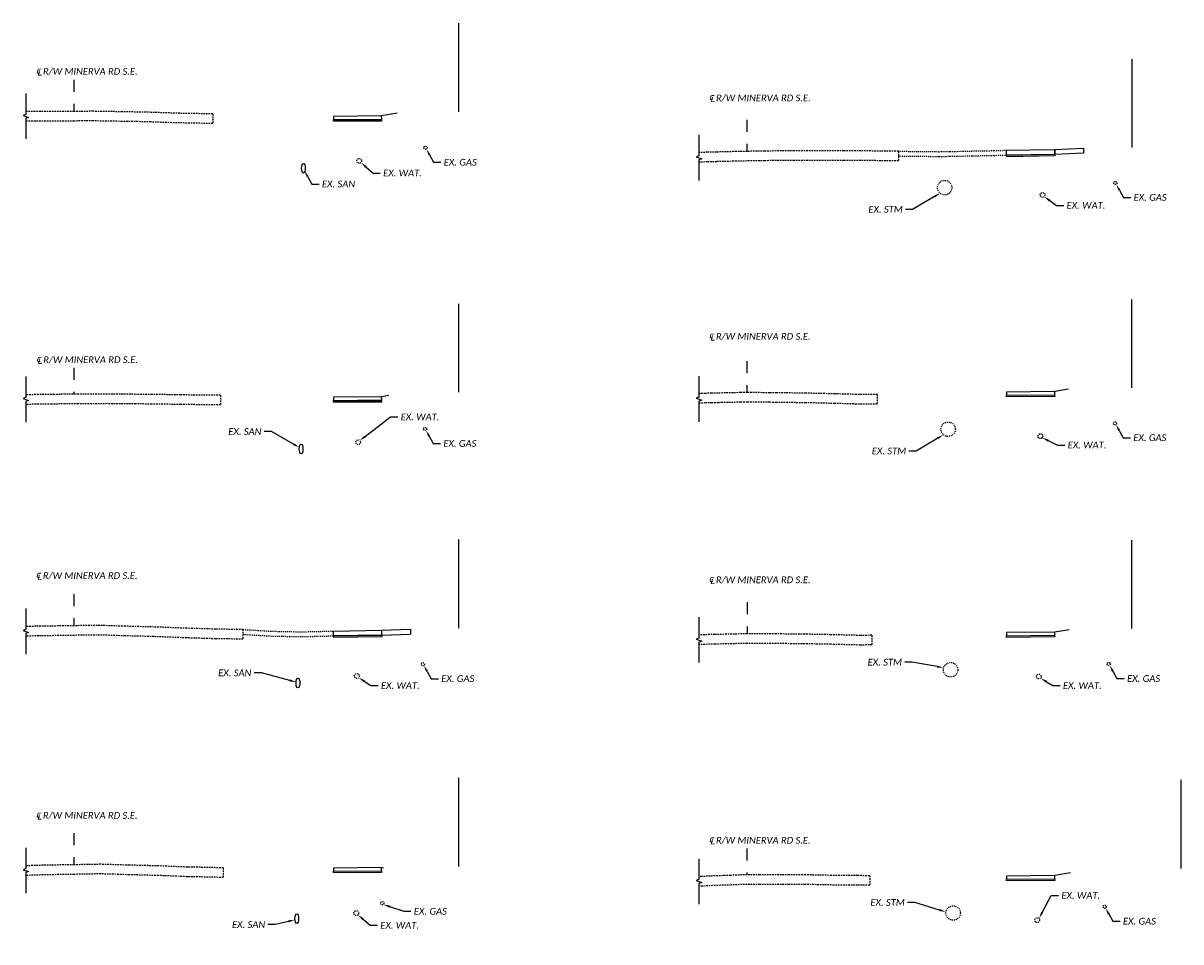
# Model space of a CAD drawing. Header units: feet. Extents: x 2307298 to 2307817, y 363952 to 364207.
# Tile 6 of 8: x 2307561 to 2307682, y 364111 to 364207. Entities that reach past the tile are written whole.
import ezdxf
from ezdxf import colors
from ezdxf.entities.mleader import LeaderData, LeaderLine
from ezdxf.math import Vec2, Vec3

# ---------------------------------------------------------------- set-up
doc = ezdxf.new("R2010")
doc.units = ezdxf.units.FT
doc.header["$MEASUREMENT"] = 0
for name, pattern in [('2', [0.1, 0.06, -0.04]), ('5', [0.1, 0.05, -0.05]), ('cl5', [25, 1.25, -1.25, 20, -1.25, 1.25]), ('OhDOT_USTN3', [0.22, 0.165, -0.055]), ('OhDOT_USTN5', [0.11, 0.055, -0.055]), ('rowex', [0])]:
    doc.linetypes.add(name, pattern=pattern)
for name, color, linetype in [('PF_X_Gas', 2, '5'), ('PF_X_Sanitary_Line', 3, '2'), ('PF_X_Storm_Sewer', 121, '5'), ('PF_X_Water', 131, '5'), ('PV_P_Drive', 230, 'Continuous'), ('PV_P_Walk', 231, 'Continuous'), ('PV_X_Driveway', 7, 'OhDOT_USTN5'), ('RW_X_CL_5', 6, 'cl5'), ('RW_X_Fee_RW', 6, 'rowex'), ('UT_X_Sanitary_Cells', 3, 'Continuous'), ('XS_P_Finished_Grade_Seeded', 3, 'Continuous'), ('XS_P_Pavt_Layers', 251, 'Continuous'), ('XS_X_Pavt', 133, 'OhDOT_USTN3')]:
    doc.layers.add(name, color=color, linetype=linetype)
doc.styles.add('Slanted Normal (0.14) Font 31', font='calibrii.ttf', dxfattribs={"height": 0.14})
doc.styles.add('Slanted-Normal', font='calibrii.ttf', dxfattribs={"height": 0.14})

# ---------------------------------------------------------------- blocks, each defined once
blk = doc.blocks.new('Walk_Agg_Base')
at = {"layer": 'XS_P_Pavt_Layers'}
blk.add_lwpolyline([(0, 0), (5, 0), (5, -0.17), (0, -0.17)], close=True, dxfattribs=at)

msp = doc.modelspace()

# ---------------------------------------------------------------- linework, layer by layer
at = {"layer": 'PF_X_Gas'}
for centre in [(2307603.08, 364194.1), (2307674.83, 364190.44), (2307603.04, 364164.83), (2307674.79, 364165.43), (2307602.82, 364140.36), (2307674.14, 364140.38), (2307598.59, 364115.5), (2307673.72, 364115.12)]:
    msp.add_circle(centre, 0.167, dxfattribs=at)
at = {"layer": 'PF_X_Storm_Sewer'}
for centre in [(2307657.08, 364189.95), (2307657.44, 364164.81), (2307657.7, 364139.78), (2307657.96, 364114.47)]:
    msp.add_circle(centre, 0.75, dxfattribs=at)
at = {"layer": 'PF_X_Water'}
for centre in [(2307596.18, 364192.73), (2307667.26, 364189.18), (2307596.08, 364163.45), (2307667.04, 364164.09), (2307595.95, 364139.13), (2307666.87, 364139.07), (2307595.88, 364114.45), (2307666.71, 364113.73)]:
    msp.add_circle(centre, 0.25, dxfattribs=at)
at = {"layer": 'PV_P_Drive'}
msp.add_lwpolyline([(2307671.52, 364194.04), (2307671.52, 364193.53), (2307668.52, 364193.41), (2307668.52, 364193.91)], close=True, dxfattribs=at)
for points in [[(2307598.52, 364143.89), (2307601.52, 364144)], [(2307598.52, 364143.39), (2307601.52, 364143.5)], [(2307601.52, 364144), (2307601.52, 364143.5)]]:
    msp.add_lwpolyline(points, dxfattribs=at)
at = {"layer": 'PV_P_Walk'}
for points in [[(2307593.52, 364197.36), (2307593.52, 364197.03), (2307598.53, 364197.08), (2307598.52, 364197.41)], [(2307663.52, 364193.84), (2307668.52, 364193.91), (2307668.52, 364193.41), (2307663.52, 364193.33)], [(2307663.52, 364168.68), (2307663.52, 364168.35), (2307668.53, 364168.4), (2307668.52, 364168.73)], [(2307593.52, 364168.14), (2307593.52, 364167.81), (2307598.53, 364167.86), (2307598.52, 364168.19)], [(2307593.52, 364143.81), (2307598.52, 364143.89), (2307598.52, 364143.39), (2307593.52, 364143.31)], [(2307663.52, 364143.65), (2307663.52, 364143.32), (2307668.53, 364143.37), (2307668.52, 364143.7)], [(2307593.52, 364119.15), (2307593.52, 364118.82), (2307598.52, 364118.87), (2307598.52, 364119.2)], [(2307663.52, 364118.32), (2307663.52, 364117.99), (2307668.53, 364118.04), (2307668.52, 364118.37)]]:
    msp.add_lwpolyline(points, close=True, dxfattribs=at)
at = {"layer": 'PV_X_Driveway'}
for points in [[(2307652.27, 364193.73), (2307654.34, 364193.72), (2307656.47, 364193.69), (2307657.62, 364193.71), (2307658.04, 364193.71), (2307658.22, 364193.72), (2307659.97, 364193.76), (2307661.52, 364193.79), (2307662.21, 364193.8), (2307663.52, 364193.84)], [(2307652.27, 364193.23), (2307654.33, 364193.22), (2307656.47, 364193.19), (2307657.63, 364193.21), (2307658.05, 364193.21), (2307658.23, 364193.22), (2307659.98, 364193.26), (2307661.53, 364193.29), (2307662.22, 364193.3), (2307663.53, 364193.34)], [(2307584.07, 364143.47), (2307587.06, 364143.29), (2307590.1, 364143.23), (2307591.54, 364143.26), (2307593.54, 364143.31)], [(2307584.1, 364143.97), (2307587.08, 364143.79), (2307590.09, 364143.73), (2307591.52, 364143.76), (2307593.52, 364143.81)]]:
    msp.add_lwpolyline(points, dxfattribs=at)
at = {"layer": 'RW_X_CL_5'}
for points in [[(2307566.52, 364201.16), (2307566.52, 364197.88)], [(2307636.52, 364197), (2307636.52, 364193.72)], [(2307566.52, 364171.2), (2307566.52, 364168.45)], [(2307636.52, 364171.9), (2307636.52, 364168.62)], [(2307566.52, 364147.64), (2307566.52, 364144.36)], [(2307636.53, 364146.8), (2307636.53, 364143.52)], [(2307566.52, 364122.77), (2307566.52, 364119.49)], [(2307636.52, 364121.2), (2307636.52, 364118.45)]]:
    msp.add_lwpolyline(points, dxfattribs=at)
at = {"layer": 'RW_X_Fee_RW'}
for points in [[(2307606.52, 364207.06), (2307606.52, 364197.85)], [(2307676.54, 364203.33), (2307676.54, 364194.12)], [(2307676.52, 364178.32), (2307676.52, 364169.11)], [(2307606.52, 364177.86), (2307606.52, 364168.65)], [(2307606.52, 364153.33), (2307606.52, 364144.12)], [(2307676.52, 364153.28), (2307676.52, 364144.07)], [(2307606.52, 364128.53), (2307606.52, 364119.32)], [(2307681.64, 364128.32), (2307681.64, 364119.11)]]:
    msp.add_lwpolyline(points, dxfattribs=at)
at = {"layer": 'UT_X_Sanitary_Cells'}
for centre in [(2307590.39, 364191.97), (2307590.14, 364162.75), (2307589.82, 364138.4), (2307589.69, 364113.88)]:
    msp.add_ellipse(centre, major_axis=(0, 0.5), ratio=0.384346, dxfattribs=at)
at = {"layer": 'XS_P_Finished_Grade_Seeded'}
for points in [[(2307600.14, 364197.68), (2307598.52, 364197.41)], [(2307669.97, 364168.97), (2307668.52, 364168.73)], [(2307599.28, 364168.32), (2307598.52, 364168.19)], [(2307670.04, 364143.95), (2307668.52, 364143.7)], [(2307598.52, 364119.2), (2307598.72, 364119.16)], [(2307670.15, 364118.64), (2307668.52, 364118.37)]]:
    msp.add_lwpolyline(points, dxfattribs=at)
at = {"layer": 'XS_X_Pavt', "linetype": 'Continuous'}
for points in [[(2307561.52, 364199.75), (2307561.52, 364197.57), (2307561.24, 364197.47), (2307561.81, 364197.26), (2307561.52, 364197.16), (2307561.52, 364195.01)], [(2307631.52, 364195.44), (2307631.52, 364193.26), (2307631.24, 364193.16), (2307631.81, 364192.95), (2307631.52, 364192.85), (2307631.52, 364190.7)], [(2307561.52, 364170.28), (2307561.52, 364168.1), (2307561.24, 364168), (2307561.81, 364167.79), (2307561.52, 364167.69), (2307561.52, 364165.54)], [(2307631.52, 364170.33), (2307631.52, 364168.15), (2307631.24, 364168.05), (2307631.81, 364167.84), (2307631.52, 364167.73), (2307631.52, 364165.59)], [(2307561.52, 364146.14), (2307561.52, 364143.97), (2307561.24, 364143.86), (2307561.81, 364143.66), (2307561.52, 364143.55), (2307561.52, 364141.41)], [(2307631.52, 364145.26), (2307631.52, 364143.08), (2307631.24, 364142.98), (2307631.81, 364142.77), (2307631.52, 364142.67), (2307631.52, 364140.52)], [(2307561.52, 364121.26), (2307561.52, 364119.09), (2307561.24, 364118.98), (2307561.81, 364118.78), (2307561.52, 364118.67), (2307561.52, 364116.53)], [(2307631.52, 364120.12), (2307631.52, 364117.95), (2307631.24, 364117.84), (2307631.81, 364117.63), (2307631.52, 364117.53), (2307631.52, 364115.39)]]:
    msp.add_lwpolyline(points, dxfattribs=at)
at = {"layer": 'XS_X_Pavt'}
for points in [[(2307580.95, 364197.62), (2307577.53, 364197.68), (2307574.55, 364197.78), (2307574.26, 364197.79), (2307571.54, 364197.84), (2307568.51, 364197.89), (2307566.52, 364197.88), (2307565.18, 364197.87), (2307562.49, 364197.87), (2307561.52, 364197.86)], [(2307580.95, 364197.62), (2307580.95, 364196.62), (2307577.5, 364196.68), (2307574.52, 364196.78), (2307574.23, 364196.8), (2307571.52, 364196.84), (2307568.5, 364196.89), (2307566.53, 364196.88), (2307565.19, 364196.87), (2307562.5, 364196.87), (2307561.53, 364196.86)], [(2307652.27, 364193.73), (2307650.45, 364193.75), (2307648.36, 364193.77), (2307646.59, 364193.78), (2307644.44, 364193.78), (2307641.42, 364193.76), (2307639.31, 364193.76), (2307638.36, 364193.75), (2307636.52, 364193.72), (2307635.4, 364193.7), (2307633.35, 364193.65), (2307632.41, 364193.63), (2307631.52, 364193.6)], [(2307652.27, 364193.73), (2307652.27, 364192.73), (2307650.44, 364192.75), (2307648.35, 364192.77), (2307646.59, 364192.78), (2307644.44, 364192.78), (2307641.43, 364192.76), (2307639.31, 364192.76), (2307638.37, 364192.75), (2307636.54, 364192.72), (2307635.42, 364192.7), (2307633.38, 364192.65), (2307632.43, 364192.63), (2307631.55, 364192.6)], [(2307650.06, 364168.43), (2307647.9, 364168.43), (2307645.67, 364168.49), (2307642.63, 364168.56), (2307639.59, 364168.6), (2307638.88, 364168.61), (2307636.56, 364168.62), (2307635.86, 364168.62), (2307633.51, 364168.57), (2307632.84, 364168.56), (2307632.2, 364168.54), (2307631.52, 364168.53)], [(2307581.75, 364168.34), (2307577.63, 364168.38), (2307574.63, 364168.43), (2307572.95, 364168.44), (2307571.61, 364168.45), (2307569.96, 364168.47), (2307566.96, 364168.45), (2307565.6, 364168.45), (2307564.19, 364168.42), (2307562.56, 364168.41), (2307561.52, 364168.39)], [(2307581.75, 364168.34), (2307581.75, 364167.34), (2307577.62, 364167.38), (2307574.61, 364167.43), (2307572.94, 364167.44), (2307571.61, 364167.45), (2307569.96, 364167.47), (2307566.96, 364167.45), (2307565.61, 364167.45), (2307564.2, 364167.42), (2307562.58, 364167.41), (2307561.55, 364167.39)], [(2307650.06, 364168.43), (2307650.06, 364167.43), (2307647.88, 364167.43), (2307645.65, 364167.49), (2307642.61, 364167.56), (2307639.58, 364167.6), (2307638.87, 364167.61), (2307636.56, 364167.62), (2307635.87, 364167.62), (2307633.54, 364167.57), (2307632.87, 364167.56), (2307632.22, 364167.54), (2307631.55, 364167.53)], [(2307584.1, 364143.97), (2307581.26, 364144), (2307578.26, 364144.1), (2307574.86, 364144.23), (2307571.86, 364144.31), (2307568.96, 364144.4), (2307566.52, 364144.36), (2307562.84, 364144.31), (2307561.52, 364144.28)], [(2307584.1, 364143.97), (2307584.1, 364142.97), (2307581.23, 364143), (2307578.22, 364143.1), (2307574.83, 364143.23), (2307571.83, 364143.31), (2307568.95, 364143.4), (2307566.54, 364143.36), (2307562.86, 364143.31), (2307561.55, 364143.28)], [(2307649.51, 364143.37), (2307648.3, 364143.35), (2307645.24, 364143.43), (2307642.53, 364143.48), (2307639.53, 364143.51), (2307636.53, 364143.52), (2307633.18, 364143.45), (2307631.52, 364143.41)], [(2307649.51, 364143.37), (2307649.51, 364142.37), (2307648.3, 364142.35), (2307645.22, 364142.43), (2307642.51, 364142.48), (2307639.53, 364142.51), (2307636.53, 364142.52), (2307633.2, 364142.45), (2307631.55, 364142.41)], [(2307582.05, 364119.17), (2307578.48, 364119.25), (2307578.3, 364119.25), (2307575.32, 364119.37), (2307572.27, 364119.45), (2307569.31, 364119.54), (2307566.52, 364119.49), (2307563.3, 364119.44), (2307561.52, 364119.38)], [(2307582.05, 364119.17), (2307582.05, 364118.17), (2307578.46, 364118.25), (2307578.27, 364118.25), (2307575.29, 364118.37), (2307572.25, 364118.45), (2307569.31, 364118.54), (2307566.54, 364118.49), (2307563.32, 364118.44), (2307561.55, 364118.38)], [(2307649.25, 364118.35), (2307648.02, 364118.36), (2307645.6, 364118.38), (2307642.58, 364118.44), (2307640.89, 364118.44), (2307637.86, 364118.45), (2307636.52, 364118.45), (2307634.82, 364118.39), (2307633.47, 364118.34), (2307631.8, 364118.27), (2307631.52, 364118.26)], [(2307649.28, 364118.35), (2307649.28, 364117.35), (2307648.01, 364117.36), (2307645.59, 364117.38), (2307642.57, 364117.44), (2307640.89, 364117.44), (2307637.86, 364117.45), (2307636.54, 364117.45), (2307634.86, 364117.39), (2307633.5, 364117.34), (2307631.84, 364117.27), (2307631.56, 364117.26)]]:
    msp.add_lwpolyline(points, dxfattribs=at)

# ---------------------------------------------------------------- block references
at = {"layer": 'PV_P_Walk'}
for p, rotation in [((2307593.52, 364197.03), 6.665707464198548e-10), ((2307663.53, 364193.34), 0.8935631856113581), ((2307593.52, 364167.81), 6.665707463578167e-10), ((2307663.52, 364168.35), 0.5729386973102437), ((2307593.54, 364143.31), 0.8935107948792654), ((2307663.52, 364143.32), 0.5729386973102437), ((2307593.52, 364118.82), 0.5729386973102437), ((2307663.52, 364117.99), 0.5729386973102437)]:
    msp.add_blockref('Walk_Agg_Base', p, dxfattribs=dict(at, rotation=rotation))

# ---------------------------------------------------------------- texts
at = {"layer": 'RW_X_CL_5', "char_height": 0.7, "width": 16.923, "attachment_point": 1, "style": 'Slanted-Normal'}
for insert in [(2307562.51, 364202.54), (2307632.51, 364199.78), (2307632.5, 364174.97), (2307562.54, 364172.54), (2307562.5, 364150.08), (2307632.5, 364149.64), (2307562.5, 364125.12), (2307632.5, 364122.54)]:
    msp.add_mtext('{\\fISOCPEUR|b0|i1|c0|p34;\\H1.21429x;℄} R/W MINERVA RD S.E.', dxfattribs=dict(at, insert=insert))

# ---------------------------------------------------------------- leaders
at = {"layer": 'PF_X_Gas'}
ml = msp.add_multileader_mtext('Standard', dxfattribs=at)
ml.set_content('EX. GAS', color=256, style='Slanted Normal (0.14) Font 31')
ml.set_leader_properties(color=9, linetype='Continuous', lineweight=-1)
ml.build(insert=Vec2(0, 0))
ml.multileader.update_dxf_attribs({"text_left_attachment_type": 2, "text_right_attachment_type": 2, "dogleg_length": 0.15, "arrow_head_size": 0.7, "scale": 5})
ctx = ml.context
ctx.base_point, ctx.scale, ctx.char_height, ctx.arrow_head_size, ctx.landing_gap_size, ctx.plane_origin = Vec3(2307604.68, 364192.59), 5, 0.7, 0.7, 0.3, Vec3(2307603.17, 364193.96)
ctx.left_attachment, ctx.right_attachment = 2, 2
notes = []
notes.append((ctx, [(0, (1, 1, 0), (2307603.93, 364192.59), (1, 0), 0.75, [(0, [(2307603.17, 364193.96)], 0, [])])]))
ctx.mtext.insert, ctx.mtext.flow_direction = Vec3(2307604.98, 364192.94), 5
ml = msp.add_multileader_mtext('Standard', dxfattribs=at)
ml.set_content('EX. GAS', color=256, style='Slanted Normal (0.14) Font 31')
ml.set_leader_properties(color=9, linetype='Continuous', lineweight=-1)
ml.build(insert=Vec2(0, 0))
ml.multileader.update_dxf_attribs({"text_left_attachment_type": 2, "text_right_attachment_type": 2, "dogleg_length": 0.15, "arrow_head_size": 0.7, "scale": 5})
ctx = ml.context
ctx.base_point, ctx.scale, ctx.char_height, ctx.arrow_head_size, ctx.landing_gap_size, ctx.plane_origin = Vec3(2307676.43, 364188.92), 5, 0.7, 0.7, 0.3, Vec3(2307674.92, 364190.3)
ctx.left_attachment, ctx.right_attachment = 2, 2
notes.append((ctx, [(0, (1, 1, 0), (2307675.68, 364188.92), (1, 0), 0.75, [(0, [(2307674.92, 364190.3)], 0, [])])]))
ctx.mtext.insert, ctx.mtext.flow_direction = Vec3(2307676.73, 364189.28), 5
ml = msp.add_multileader_mtext('Standard', dxfattribs=at)
ml.set_content('EX. GAS', color=256, style='Slanted Normal (0.14) Font 31')
ml.set_leader_properties(color=9, linetype='Continuous', lineweight=-1)
ml.build(insert=Vec2(0, 0))
ml.multileader.update_dxf_attribs({"text_left_attachment_type": 2, "text_right_attachment_type": 2, "dogleg_length": 0.15, "arrow_head_size": 0.7, "scale": 5})
ctx = ml.context
ctx.base_point, ctx.scale, ctx.char_height, ctx.arrow_head_size, ctx.landing_gap_size, ctx.plane_origin = Vec3(2307676.4, 364163.92), 5, 0.7, 0.7, 0.3, Vec3(2307674.89, 364165.3)
ctx.left_attachment, ctx.right_attachment = 2, 2
notes.append((ctx, [(0, (1, 1, 0), (2307675.65, 364163.92), (1, 0), 0.75, [(0, [(2307674.89, 364165.3)], 0, [])])]))
ctx.mtext.insert, ctx.mtext.flow_direction = Vec3(2307676.7, 364164.28), 5
ml = msp.add_multileader_mtext('Standard', dxfattribs=at)
ml.set_content('EX. GAS', color=256, style='Slanted Normal (0.14) Font 31')
ml.set_leader_properties(color=9, linetype='Continuous', lineweight=-1)
ml.build(insert=Vec2(0, 0))
ml.multileader.update_dxf_attribs({"text_left_attachment_type": 2, "text_right_attachment_type": 2, "dogleg_length": 0.15, "arrow_head_size": 0.7, "scale": 5})
ctx = ml.context
ctx.base_point, ctx.scale, ctx.char_height, ctx.arrow_head_size, ctx.landing_gap_size, ctx.plane_origin = Vec3(2307604.64, 364163.32), 5, 0.7, 0.7, 0.3, Vec3(2307603.13, 364164.7)
ctx.left_attachment, ctx.right_attachment = 2, 2
notes.append((ctx, [(0, (1, 1, 0), (2307603.89, 364163.32), (1, 0), 0.75, [(0, [(2307603.13, 364164.7)], 0, [])])]))
ctx.mtext.insert, ctx.mtext.flow_direction = Vec3(2307604.94, 364163.68), 5
ml = msp.add_multileader_mtext('Standard', dxfattribs=at)
ml.set_content('EX. GAS', color=256, style='Slanted Normal (0.14) Font 31')
ml.set_leader_properties(color=9, linetype='Continuous', lineweight=-1)
ml.build(insert=Vec2(0, 0))
ml.multileader.update_dxf_attribs({"text_left_attachment_type": 2, "text_right_attachment_type": 2, "dogleg_length": 0.15, "arrow_head_size": 0.7, "scale": 5})
ctx = ml.context
ctx.base_point, ctx.scale, ctx.char_height, ctx.arrow_head_size, ctx.landing_gap_size, ctx.plane_origin = Vec3(2307604.42, 364138.85), 5, 0.7, 0.7, 0.3, Vec3(2307602.91, 364140.23)
ctx.left_attachment, ctx.right_attachment = 2, 2
notes.append((ctx, [(0, (1, 1, 0), (2307603.67, 364138.85), (1, 0), 0.75, [(0, [(2307602.91, 364140.23)], 0, [])])]))
ctx.mtext.insert, ctx.mtext.flow_direction = Vec3(2307604.72, 364139.21), 5
ml = msp.add_multileader_mtext('Standard', dxfattribs=at)
ml.set_content('EX. GAS', color=256, style='Slanted Normal (0.14) Font 31')
ml.set_leader_properties(color=9, linetype='Continuous', lineweight=-1)
ml.build(insert=Vec2(0, 0))
ml.multileader.update_dxf_attribs({"text_left_attachment_type": 2, "text_right_attachment_type": 2, "dogleg_length": 0.15, "arrow_head_size": 0.7, "scale": 5})
ctx = ml.context
ctx.base_point, ctx.scale, ctx.char_height, ctx.arrow_head_size, ctx.landing_gap_size, ctx.plane_origin = Vec3(2307675.75, 364138.86), 5, 0.7, 0.7, 0.3, Vec3(2307674.23, 364140.24)
ctx.left_attachment, ctx.right_attachment = 2, 2
notes.append((ctx, [(0, (1, 1, 0), (2307675, 364138.86), (1, 0), 0.75, [(0, [(2307674.23, 364140.24)], 0, [])])]))
ctx.mtext.insert, ctx.mtext.flow_direction = Vec3(2307676.05, 364139.22), 5
ml = msp.add_multileader_mtext('Standard', dxfattribs=at)
ml.set_content('EX. GAS', color=256, style='Slanted Normal (0.14) Font 31')
ml.set_leader_properties(color=9, linetype='Continuous', lineweight=-1)
ml.build(insert=Vec2(0, 0))
ml.multileader.update_dxf_attribs({"text_left_attachment_type": 2, "text_right_attachment_type": 2, "dogleg_length": 0.15, "arrow_head_size": 0.7, "scale": 5})
ctx = ml.context
ctx.base_point, ctx.scale, ctx.char_height, ctx.arrow_head_size, ctx.landing_gap_size, ctx.plane_origin = Vec3(2307601.57, 364114.65), 5, 0.7, 0.7, 0.3, Vec3(2307598.68, 364115.36)
ctx.left_attachment, ctx.right_attachment = 2, 2
notes.append((ctx, [(0, (1, 1, 0), (2307600.82, 364114.65), (1, 0), 0.75, [(0, [(2307598.68, 364115.36)], 0, [])])]))
ctx.mtext.insert, ctx.mtext.flow_direction = Vec3(2307601.87, 364115), 5
ml = msp.add_multileader_mtext('Standard', dxfattribs=at)
ml.set_content('EX. GAS', color=256, style='Slanted Normal (0.14) Font 31')
ml.set_leader_properties(color=9, linetype='Continuous', lineweight=-1)
ml.build(insert=Vec2(0, 0))
ml.multileader.update_dxf_attribs({"text_left_attachment_type": 2, "text_right_attachment_type": 2, "dogleg_length": 0.15, "arrow_head_size": 0.7, "scale": 5})
ctx = ml.context
ctx.base_point, ctx.scale, ctx.char_height, ctx.arrow_head_size, ctx.landing_gap_size, ctx.plane_origin = Vec3(2307675.32, 364113.61), 5, 0.7, 0.7, 0.3, Vec3(2307673.81, 364114.99)
ctx.left_attachment, ctx.right_attachment = 2, 2
notes.append((ctx, [(0, (1, 1, 0), (2307674.57, 364113.61), (1, 0), 0.75, [(0, [(2307673.81, 364114.99)], 0, [])])]))
ctx.mtext.insert, ctx.mtext.flow_direction = Vec3(2307675.62, 364113.97), 5
at = {"layer": 'PF_X_Sanitary_Line'}
ml = msp.add_multileader_mtext('Standard', dxfattribs=at)
ml.set_content('EX. SAN', color=256, style='Slanted Normal (0.14) Font 31')
ml.set_leader_properties(color=9, linetype='Continuous', lineweight=-1)
ml.build(insert=Vec2(0, 0))
ml.multileader.update_dxf_attribs({"text_left_attachment_type": 2, "text_right_attachment_type": 2, "dogleg_length": 0.15, "arrow_head_size": 0.7, "scale": 5})
ctx = ml.context
ctx.base_point, ctx.scale, ctx.char_height, ctx.arrow_head_size, ctx.landing_gap_size, ctx.plane_origin = Vec3(2307592.01, 364190.32), 5, 0.7, 0.7, 0.3, Vec3(2307590.5, 364191.7)
ctx.left_attachment, ctx.right_attachment = 2, 2
notes.append((ctx, [(0, (1, 1, 0), (2307591.26, 364190.32), (1, 0), 0.75, [(0, [(2307590.5, 364191.7)], 0, [])])]))
ctx.mtext.insert, ctx.mtext.flow_direction = Vec3(2307592.31, 364190.68), 5
ml = msp.add_multileader_mtext('Standard', dxfattribs=at)
ml.set_content('EX. SAN', color=256, style='Slanted Normal (0.14) Font 31')
ml.set_leader_properties(color=9, linetype='Continuous', lineweight=-1)
ml.build(insert=Vec2(0, 0))
ml.multileader.update_dxf_attribs({"text_left_attachment_type": 2, "text_right_attachment_type": 2, "dogleg_length": 0.15, "arrow_head_size": 0.7, "scale": 5})
ctx = ml.context
ctx.base_point, ctx.scale, ctx.char_height, ctx.arrow_head_size, ctx.landing_gap_size, ctx.plane_origin = Vec3(2307582.27, 364164.56), 5, 0.7, 0.7, 0.3, Vec3(2307590.25, 364162.48)
ctx.left_attachment, ctx.right_attachment = 2, 2
notes.append((ctx, [(1, (1, 1, 0), (2307587.05, 364164.56), (-1, 0), 0.75, [(0, [(2307589.97, 364162.91)], 0, [])])]))
ctx.mtext.insert, ctx.mtext.flow_direction = Vec3(2307582.57, 364164.92), 5
ml = msp.add_multileader_mtext('Standard', dxfattribs=at)
ml.set_content('EX. SAN', color=256, style='Slanted Normal (0.14) Font 31')
ml.set_leader_properties(color=9, linetype='Continuous', lineweight=-1)
ml.build(insert=Vec2(0, 0))
ml.multileader.update_dxf_attribs({"text_left_attachment_type": 2, "text_right_attachment_type": 2, "dogleg_length": 0.15, "arrow_head_size": 0.7, "scale": 5})
ctx = ml.context
ctx.base_point, ctx.scale, ctx.char_height, ctx.arrow_head_size, ctx.landing_gap_size, ctx.plane_origin = Vec3(2307581.22, 364139.45), 5, 0.7, 0.7, 0.3, Vec3(2307589.93, 364138.13)
ctx.left_attachment, ctx.right_attachment = 2, 2
notes.append((ctx, [(1, (1, 1, 0), (2307586.01, 364139.45), (-1, 0), 0.75, [(0, [(2307589.64, 364138.5)], 0, [])])]))
ctx.mtext.insert, ctx.mtext.flow_direction = Vec3(2307581.52, 364139.81), 5
ml = msp.add_multileader_mtext('Standard', dxfattribs=at)
ml.set_content('EX. SAN', color=256, style='Slanted Normal (0.14) Font 31')
ml.set_leader_properties(color=9, linetype='Continuous', lineweight=-1)
ml.build(insert=Vec2(0, 0))
ml.multileader.update_dxf_attribs({"text_left_attachment_type": 2, "text_right_attachment_type": 2, "dogleg_length": 0.15, "arrow_head_size": 0.7, "scale": 5})
ctx = ml.context
ctx.base_point, ctx.scale, ctx.char_height, ctx.arrow_head_size, ctx.landing_gap_size, ctx.plane_origin = Vec3(2307582.66, 364113.26), 5, 0.7, 0.7, 0.3, Vec3(2307589.79, 364113.6)
ctx.left_attachment, ctx.right_attachment = 2, 2
notes.append((ctx, [(1, (1, 1, 0), (2307587.44, 364113.26), (-1, 0), 0.75, [(0, [(2307589.5, 364113.77)], 0, [])])]))
ctx.mtext.insert, ctx.mtext.flow_direction = Vec3(2307582.96, 364113.62), 5
at = {"layer": 'PF_X_Storm_Sewer'}
ml = msp.add_multileader_mtext('Standard', dxfattribs=at)
ml.set_content('EX. STM', color=256, style='Slanted Normal (0.14) Font 31')
ml.set_leader_properties(color=9, linetype='Continuous', lineweight=-1)
ml.build(insert=Vec2(0, 0))
ml.multileader.update_dxf_attribs({"text_left_attachment_type": 2, "text_right_attachment_type": 2, "dogleg_length": 0.15, "arrow_head_size": 0.7, "scale": 5})
ctx = ml.context
ctx.base_point, ctx.scale, ctx.char_height, ctx.arrow_head_size, ctx.landing_gap_size, ctx.plane_origin = Vec3(2307648.84, 364187.68), 5, 0.7, 0.7, 0.3, Vec3(2307657.92, 364187.96)
ctx.left_attachment, ctx.right_attachment = 2, 2
notes.append((ctx, [(1, (1, 1, 0), (2307653.75, 364187.68), (-1, 0), 0.75, [(0, [(2307656.61, 364189.37)], 0, [])])]))
ctx.mtext.insert, ctx.mtext.flow_direction = Vec3(2307649.14, 364188.04), 5
ml = msp.add_multileader_mtext('Standard', dxfattribs=at)
ml.set_content('EX. STM', color=256, style='Slanted Normal (0.14) Font 31')
ml.set_leader_properties(color=9, linetype='Continuous', lineweight=-1)
ml.build(insert=Vec2(0, 0))
ml.multileader.update_dxf_attribs({"text_left_attachment_type": 2, "text_right_attachment_type": 2, "dogleg_length": 0.15, "arrow_head_size": 0.7, "scale": 5})
ctx = ml.context
ctx.base_point, ctx.scale, ctx.char_height, ctx.arrow_head_size, ctx.landing_gap_size, ctx.plane_origin = Vec3(2307649.2, 364162.54), 5, 0.7, 0.7, 0.3, Vec3(2307658.28, 364162.82)
ctx.left_attachment, ctx.right_attachment = 2, 2
notes.append((ctx, [(1, (1, 1, 0), (2307654.11, 364162.54), (-1, 0), 0.75, [(0, [(2307656.96, 364164.23)], 0, [])])]))
ctx.mtext.insert, ctx.mtext.flow_direction = Vec3(2307649.5, 364162.9), 5
ml = msp.add_multileader_mtext('Standard', dxfattribs=at)
ml.set_content('EX. STM', color=256, style='Slanted Normal (0.14) Font 31')
ml.set_leader_properties(color=9, linetype='Continuous', lineweight=-1)
ml.build(insert=Vec2(0, 0))
ml.multileader.update_dxf_attribs({"text_left_attachment_type": 2, "text_right_attachment_type": 2, "dogleg_length": 0.15, "arrow_head_size": 0.7, "scale": 5})
ctx = ml.context
ctx.base_point, ctx.scale, ctx.char_height, ctx.arrow_head_size, ctx.landing_gap_size, ctx.plane_origin = Vec3(2307648.76, 364140.56), 5, 0.7, 0.7, 0.3, Vec3(2307658.54, 364137.78)
ctx.left_attachment, ctx.right_attachment = 2, 2
notes.append((ctx, [(1, (1, 1, 0), (2307653.67, 364140.56), (-1, 0), 0.75, [(0, [(2307656.98, 364139.99)], 0, [])])]))
ctx.mtext.insert, ctx.mtext.flow_direction = Vec3(2307649.06, 364140.92), 5
ml = msp.add_multileader_mtext('Standard', dxfattribs=at)
ml.set_content('EX. STM', color=256, style='Slanted Normal (0.14) Font 31')
ml.set_leader_properties(color=9, linetype='Continuous', lineweight=-1)
ml.build(insert=Vec2(0, 0))
ml.multileader.update_dxf_attribs({"text_left_attachment_type": 2, "text_right_attachment_type": 2, "dogleg_length": 0.15, "arrow_head_size": 0.7, "scale": 5})
ctx = ml.context
ctx.base_point, ctx.scale, ctx.char_height, ctx.arrow_head_size, ctx.landing_gap_size, ctx.plane_origin = Vec3(2307649.05, 364115.57), 5, 0.7, 0.7, 0.3, Vec3(2307658.8, 364112.48)
ctx.left_attachment, ctx.right_attachment = 2, 2
notes.append((ctx, [(1, (1, 1, 0), (2307653.96, 364115.57), (-1, 0), 0.75, [(0, [(2307657.22, 364114.58)], 0, [])])]))
ctx.mtext.insert, ctx.mtext.flow_direction = Vec3(2307649.35, 364115.92), 5
at = {"layer": 'PF_X_Water'}
ml = msp.add_multileader_mtext('Standard', dxfattribs=at)
ml.set_content('EX. WAT.', color=256, style='Slanted Normal (0.14) Font 31')
ml.set_leader_properties(color=9, linetype='Continuous', lineweight=-1)
ml.build(insert=Vec2(0, 0))
ml.multileader.update_dxf_attribs({"text_left_attachment_type": 2, "text_right_attachment_type": 2, "dogleg_length": 0.15, "arrow_head_size": 0.7, "scale": 5})
ctx = ml.context
ctx.base_point, ctx.scale, ctx.char_height, ctx.arrow_head_size, ctx.landing_gap_size, ctx.plane_origin = Vec3(2307598.38, 364191.47), 5, 0.7, 0.7, 0.3, Vec3(2307596.36, 364192.56)
ctx.left_attachment, ctx.right_attachment = 2, 2
notes.append((ctx, [(0, (1, 1, 0), (2307597.63, 364191.47), (1, 0), 0.75, [(0, [(2307596.36, 364192.56)], 0, [])])]))
ctx.mtext.insert, ctx.mtext.flow_direction = Vec3(2307598.68, 364191.82), 5
ml = msp.add_multileader_mtext('Standard', dxfattribs=at)
ml.set_content('EX. WAT.', color=256, style='Slanted Normal (0.14) Font 31')
ml.set_leader_properties(color=9, linetype='Continuous', lineweight=-1)
ml.build(insert=Vec2(0, 0))
ml.multileader.update_dxf_attribs({"text_left_attachment_type": 2, "text_right_attachment_type": 2, "dogleg_length": 0.15, "arrow_head_size": 0.7, "scale": 5})
ctx = ml.context
ctx.base_point, ctx.scale, ctx.char_height, ctx.arrow_head_size, ctx.landing_gap_size, ctx.plane_origin = Vec3(2307669.46, 364188.1), 5, 0.7, 0.7, 0.3, Vec3(2307667.44, 364189.01)
ctx.left_attachment, ctx.right_attachment = 2, 2
notes.append((ctx, [(0, (1, 1, 0), (2307668.71, 364188.1), (1, 0), 0.75, [(0, [(2307667.44, 364189.01)], 0, [])])]))
ctx.mtext.insert, ctx.mtext.flow_direction = Vec3(2307669.76, 364188.45), 5
ml = msp.add_multileader_mtext('Standard', dxfattribs=at)
ml.set_content('EX. WAT.', color=256, style='Slanted Normal (0.14) Font 31')
ml.set_leader_properties(color=9, linetype='Continuous', lineweight=-1)
ml.build(insert=Vec2(0, 0))
ml.multileader.update_dxf_attribs({"text_left_attachment_type": 2, "text_right_attachment_type": 2, "dogleg_length": 0.15, "arrow_head_size": 0.7, "scale": 5})
ctx = ml.context
ctx.base_point, ctx.scale, ctx.char_height, ctx.arrow_head_size, ctx.landing_gap_size, ctx.plane_origin = Vec3(2307600.2, 364166.09), 5, 0.7, 0.7, 0.3, Vec3(2307596.26, 364163.28)
ctx.left_attachment, ctx.right_attachment = 2, 2
notes.append((ctx, [(0, (1, 1, 0), (2307599.45, 364166.09), (1, 0), 0.75, [(0, [(2307596.25, 364163.63)], 0, [])])]))
ctx.mtext.insert, ctx.mtext.flow_direction = Vec3(2307600.5, 364166.44), 5
ml = msp.add_multileader_mtext('Standard', dxfattribs=at)
ml.set_content('EX. WAT.', color=256, style='Slanted Normal (0.14) Font 31')
ml.set_leader_properties(color=9, linetype='Continuous', lineweight=-1)
ml.build(insert=Vec2(0, 0))
ml.multileader.update_dxf_attribs({"text_left_attachment_type": 2, "text_right_attachment_type": 2, "dogleg_length": 0.15, "arrow_head_size": 0.7, "scale": 5})
ctx = ml.context
ctx.base_point, ctx.scale, ctx.char_height, ctx.arrow_head_size, ctx.landing_gap_size, ctx.plane_origin = Vec3(2307669.57, 364163.16), 5, 0.7, 0.7, 0.3, Vec3(2307667.22, 364163.92)
ctx.left_attachment, ctx.right_attachment = 2, 2
notes.append((ctx, [(0, (1, 1, 0), (2307668.82, 364163.16), (1, 0), 0.75, [(0, [(2307667.22, 364163.92)], 0, [])])]))
ctx.mtext.insert, ctx.mtext.flow_direction = Vec3(2307669.87, 364163.51), 5
ml = msp.add_multileader_mtext('Standard', dxfattribs=at)
ml.set_content('EX. WAT.', color=256, style='Slanted Normal (0.14) Font 31')
ml.set_leader_properties(color=9, linetype='Continuous', lineweight=-1)
ml.build(insert=Vec2(0, 0))
ml.multileader.update_dxf_attribs({"text_left_attachment_type": 2, "text_right_attachment_type": 2, "dogleg_length": 0.15, "arrow_head_size": 0.7, "scale": 5})
ctx = ml.context
ctx.base_point, ctx.scale, ctx.char_height, ctx.arrow_head_size, ctx.landing_gap_size, ctx.plane_origin = Vec3(2307598.15, 364138.14), 5, 0.7, 0.7, 0.3, Vec3(2307596.13, 364138.97)
ctx.left_attachment, ctx.right_attachment = 2, 2
notes.append((ctx, [(0, (1, 1, 0), (2307597.4, 364138.14), (1, 0), 0.75, [(0, [(2307596.13, 364138.97)], 0, [])])]))
ctx.mtext.insert, ctx.mtext.flow_direction = Vec3(2307598.45, 364138.49), 5
ml = msp.add_multileader_mtext('Standard', dxfattribs=at)
ml.set_content('EX. WAT.', color=256, style='Slanted Normal (0.14) Font 31')
ml.set_leader_properties(color=9, linetype='Continuous', lineweight=-1)
ml.build(insert=Vec2(0, 0))
ml.multileader.update_dxf_attribs({"text_left_attachment_type": 2, "text_right_attachment_type": 2, "dogleg_length": 0.15, "arrow_head_size": 0.7, "scale": 5})
ctx = ml.context
ctx.base_point, ctx.scale, ctx.char_height, ctx.arrow_head_size, ctx.landing_gap_size, ctx.plane_origin = Vec3(2307669.08, 364138.14), 5, 0.7, 0.7, 0.3, Vec3(2307667.06, 364138.9)
ctx.left_attachment, ctx.right_attachment = 2, 2
notes.append((ctx, [(0, (1, 1, 0), (2307668.33, 364138.14), (1, 0), 0.75, [(0, [(2307667.06, 364138.9)], 0, [])])]))
ctx.mtext.insert, ctx.mtext.flow_direction = Vec3(2307669.38, 364138.49), 5
ml = msp.add_multileader_mtext('Standard', dxfattribs=at)
ml.set_content('EX. WAT.', color=256, style='Slanted Normal (0.14) Font 31')
ml.set_leader_properties(color=9, linetype='Continuous', lineweight=-1)
ml.build(insert=Vec2(0, 0))
ml.multileader.update_dxf_attribs({"text_left_attachment_type": 2, "text_right_attachment_type": 2, "dogleg_length": 0.15, "arrow_head_size": 0.7, "scale": 5})
ctx = ml.context
ctx.base_point, ctx.scale, ctx.char_height, ctx.arrow_head_size, ctx.landing_gap_size, ctx.plane_origin = Vec3(2307668.92, 364116.3), 5, 0.7, 0.7, 0.3, Vec3(2307666.9, 364113.56)
ctx.left_attachment, ctx.right_attachment = 2, 2
notes.append((ctx, [(0, (1, 1, 0), (2307668.17, 364116.3), (1, 0), 0.75, [(0, [(2307666.89, 364113.91)], 0, [])])]))
ctx.mtext.insert, ctx.mtext.flow_direction = Vec3(2307669.22, 364116.65), 5
ml = msp.add_multileader_mtext('Standard', dxfattribs=at)
ml.set_content('EX. WAT.', color=256, style='Slanted Normal (0.14) Font 31')
ml.set_leader_properties(color=9, linetype='Continuous', lineweight=-1)
ml.build(insert=Vec2(0, 0))
ml.multileader.update_dxf_attribs({"text_left_attachment_type": 2, "text_right_attachment_type": 2, "dogleg_length": 0.15, "arrow_head_size": 0.7, "scale": 5})
ctx = ml.context
ctx.base_point, ctx.scale, ctx.char_height, ctx.arrow_head_size, ctx.landing_gap_size, ctx.plane_origin = Vec3(2307598.08, 364113.19), 5, 0.7, 0.7, 0.3, Vec3(2307596.06, 364114.28)
ctx.left_attachment, ctx.right_attachment = 2, 2
notes.append((ctx, [(0, (1, 1, 0), (2307597.33, 364113.19), (1, 0), 0.75, [(0, [(2307596.06, 364114.28)], 0, [])])]))
ctx.mtext.insert, ctx.mtext.flow_direction = Vec3(2307598.38, 364113.54), 5
for ctx, leaders in notes:
    for number, flags, end, landing, length, lines in leaders:
        leader = LeaderData()
        leader.index, (leader.has_last_leader_line, leader.has_dogleg_vector, leader.attachment_direction) = number, flags
        leader.last_leader_point, leader.dogleg_vector, leader.dogleg_length = Vec3(end), Vec3(landing), length
        for number, points, colour, breaks in lines:
            line = LeaderLine()
            line.index, line.vertices, line.color, line.breaks = number, Vec3.list(points), colors.encode_raw_color(colour), breaks
            leader.lines.append(line)
        ctx.leaders.append(leader)

doc.saveas('drawing.dxf')
